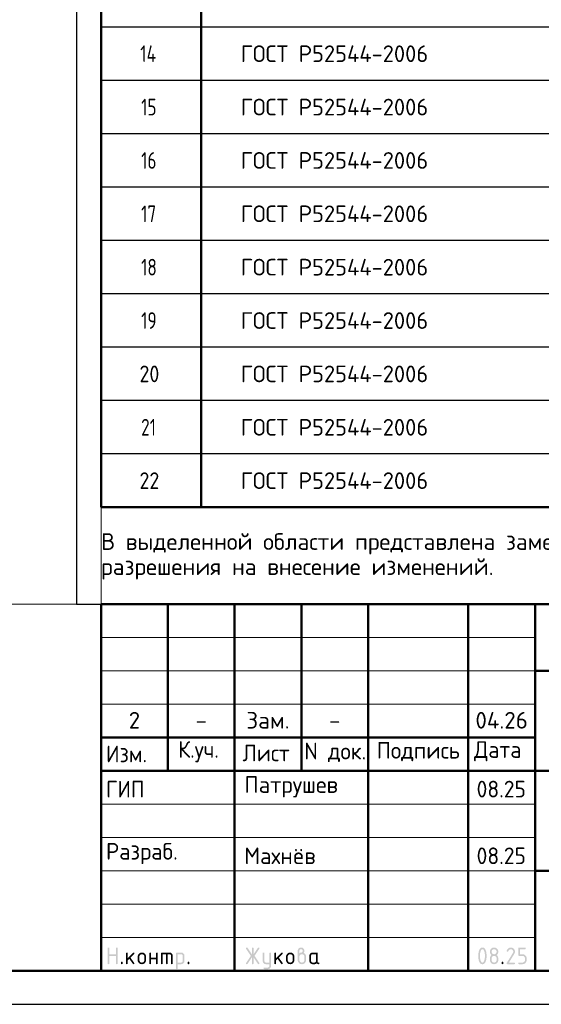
# Model space of a CAD drawing. Header units: millimetres. Extents: x 0 to 42000, y -65 to 29700.
# Tile 6 of 8: x 21781 to 29594, y 0 to 14760. Entities that reach past the tile are written whole.
import ezdxf

# ---------------------------------------------------------------- set-up
doc = ezdxf.new("R2010")
doc.units = ezdxf.units.MM
doc.layers.add('Standard', color=7, linetype='Continuous', lineweight=25)
doc.styles.add('ISOCPEUR', font='txt')

msp = doc.modelspace()

# ---------------------------------------------------------------- hatches: boundary and pattern name
at = {"layer": 'Standard', "linetype": 'Continuous', "lineweight": 25, "transparency": 33554687}
for points in [[(23099, 614), (23099, 839), (23099, 840), (23099, 842), (23099, 843), (23100, 844), (23100, 845), (23101, 846), (23101, 847), (23102, 848), (23103, 849), (23104, 850), (23105, 850), (23106, 851), (23107, 851), (23109, 851), (23110, 851), (23112, 851), (23113, 851), (23115, 851), (23116, 851), (23117, 851), (23118, 850), (23119, 850), (23120, 849), (23121, 848), (23122, 847), (23122, 846), (23123, 845), (23123, 844), (23124, 843), (23124, 842), (23124, 840), (23124, 839), (23124, 751), (23224, 751), (23224, 839), (23224, 840), (23224, 842), (23224, 843), (23225, 844), (23225, 845), (23226, 846), (23226, 847), (23227, 848), (23228, 849), (23229, 850), (23230, 850), (23231, 851), (23232, 851), (23233, 851), (23235, 851), (23236, 851), (23238, 851), (23239, 851), (23241, 851), (23242, 851), (23243, 850), (23244, 850), (23245, 849), (23246, 848), (23247, 847), (23247, 846), (23248, 845), (23248, 844), (23249, 843), (23249, 842), (23249, 840), (23249, 839), (23249, 614), (23249, 612), (23249, 611), (23249, 609), (23248, 608), (23248, 607), (23247, 606), (23247, 605), (23246, 604), (23245, 604), (23244, 603), (23243, 602), (23242, 602), (23241, 602), (23239, 601), (23238, 601), (23236, 601), (23235, 601), (23233, 601), (23232, 602), (23231, 602), (23230, 602), (23229, 603), (23228, 604), (23227, 604), (23226, 605), (23226, 606), (23225, 607), (23225, 608), (23224, 609), (23224, 611), (23224, 612), (23224, 614), (23224, 726), (23124, 726), (23124, 614), (23124, 612), (23124, 611), (23124, 609), (23123, 608), (23123, 607), (23122, 606), (23122, 605), (23121, 604), (23120, 604), (23119, 603), (23118, 602), (23117, 602), (23116, 602), (23115, 601), (23113, 601), (23112, 601), (23110, 601), (23109, 601), (23107, 602), (23106, 602), (23105, 602), (23104, 603), (23103, 604), (23102, 604), (23101, 605), (23101, 606), (23100, 607), (23100, 608), (23099, 609), (23099, 611), (23099, 612)], [(23399, 694), (23478, 773), (23478, 773), (23479, 774), (23480, 775), (23482, 775), (23483, 776), (23484, 776), (23485, 776), (23486, 776), (23488, 776), (23489, 776), (23491, 776), (23492, 775), (23493, 775), (23494, 774), (23495, 774), (23496, 773), (23497, 772), (23497, 771), (23498, 770), (23498, 769), (23499, 768), (23499, 767), (23499, 765), (23499, 764), (23499, 762), (23499, 761), (23498, 760), (23498, 759), (23497, 758), (23497, 757), (23496, 756), (23495, 755), (23440, 700), (23496, 621), (23498, 619), (23498, 617), (23499, 616), (23499, 614), (23499, 612), (23499, 611), (23499, 609), (23498, 608), (23498, 607), (23497, 606), (23497, 605), (23496, 604), (23495, 604), (23494, 603), (23493, 602), (23492, 602), (23491, 602), (23489, 601), (23488, 601), (23486, 601), (23485, 601), (23483, 602), (23482, 602), (23480, 603), (23479, 603), (23478, 604), (23477, 605), (23476, 607), (23422, 682), (23399, 659), (23399, 614), (23399, 612), (23399, 611), (23399, 609), (23398, 608), (23398, 607), (23397, 606), (23397, 605), (23396, 604), (23395, 604), (23394, 603), (23393, 602), (23392, 602), (23391, 602), (23389, 601), (23388, 601), (23386, 601), (23385, 601), (23383, 601), (23382, 602), (23381, 602), (23380, 602), (23379, 603), (23378, 604), (23377, 604), (23376, 605), (23376, 606), (23375, 607), (23375, 608), (23374, 609), (23374, 611), (23374, 612), (23374, 614), (23374, 764), (23374, 765), (23374, 767), (23374, 768), (23375, 769), (23375, 770), (23376, 771), (23376, 772), (23377, 773), (23378, 774), (23379, 774), (23380, 775), (23381, 775), (23382, 776), (23383, 776), (23385, 776), (23386, 776), (23388, 776), (23389, 776), (23391, 776), (23392, 775), (23393, 775), (23394, 774), (23395, 774), (23396, 773), (23397, 772), (23397, 771), (23398, 770), (23398, 769), (23399, 768), (23399, 767), (23399, 765), (23399, 764)], [(23749, 676), (23749, 614), (23749, 612), (23748, 611), (23748, 609), (23748, 608), (23747, 607), (23747, 606), (23746, 605), (23746, 604), (23745, 604), (23744, 603), (23743, 602), (23742, 602), (23740, 602), (23739, 601), (23738, 601), (23736, 601), (23735, 601), (23733, 601), (23732, 602), (23731, 602), (23729, 602), (23729, 603), (23728, 604), (23727, 604), (23726, 605), (23725, 606), (23725, 607), (23724, 608), (23724, 609), (23724, 611), (23724, 612), (23724, 614), (23724, 764), (23724, 765), (23724, 767), (23724, 768), (23724, 769), (23725, 770), (23725, 771), (23726, 772), (23727, 773), (23728, 774), (23729, 774), (23729, 775), (23731, 775), (23732, 776), (23733, 776), (23735, 776), (23736, 776), (23738, 776), (23739, 776), (23740, 776), (23742, 775), (23743, 775), (23744, 774), (23745, 774), (23746, 773), (23746, 772), (23747, 771), (23747, 770), (23748, 769), (23748, 768), (23748, 767), (23749, 765), (23749, 764), (23749, 701), (23823, 701), (23823, 764), (23823, 765), (23824, 767), (23824, 768), (23824, 769), (23825, 770), (23825, 771), (23826, 772), (23826, 773), (23827, 774), (23828, 774), (23829, 775), (23830, 775), (23832, 776), (23833, 776), (23834, 776), (23836, 776), (23837, 776), (23839, 776), (23840, 776), (23841, 775), (23843, 775), (23843, 774), (23844, 774), (23845, 773), (23846, 772), (23847, 771), (23847, 770), (23848, 769), (23848, 768), (23848, 767), (23848, 765), (23848, 764), (23848, 614), (23848, 612), (23848, 611), (23848, 609), (23848, 608), (23847, 607), (23847, 606), (23846, 605), (23845, 604), (23844, 604), (23843, 603), (23843, 602), (23841, 602), (23840, 602), (23839, 601), (23837, 601), (23836, 601), (23834, 601), (23833, 601), (23832, 602), (23830, 602), (23829, 602), (23828, 603), (23827, 604), (23826, 604), (23826, 605), (23825, 606), (23825, 607), (23824, 608), (23824, 609), (23824, 611), (23823, 612), (23823, 614), (23823, 676)], [(23911, 776), (24023, 776), (24026, 776), (24028, 776), (24031, 776), (24033, 775), (24036, 775), (24038, 774), (24040, 773), (24043, 773), (24045, 772), (24047, 770), (24049, 769), (24051, 768), (24053, 767), (24055, 765), (24057, 763), (24059, 762), (24061, 760), (24062, 758), (24064, 756), (24065, 754), (24067, 752), (24068, 750), (24069, 748), (24070, 745), (24071, 743), (24071, 741), (24072, 739), (24072, 736), (24073, 734), (24073, 731), (24073, 729), (24073, 726), (24073, 614), (24073, 612), (24073, 611), (24073, 609), (24073, 608), (24072, 607), (24072, 606), (24071, 605), (24070, 604), (24069, 604), (24068, 603), (24067, 602), (24066, 602), (24065, 602), (24064, 601), (24062, 601), (24061, 601), (24059, 601), (24058, 601), (24057, 602), (24055, 602), (24054, 602), (24053, 603), (24052, 604), (24051, 604), (24051, 605), (24050, 606), (24049, 607), (24049, 608), (24049, 609), (24048, 611), (24048, 612), (24048, 614), (24048, 726), (24048, 729), (24048, 731), (24047, 734), (24046, 736), (24046, 738), (24044, 740), (24043, 742), (24041, 744), (24039, 746), (24037, 747), (24035, 748), (24033, 749), (24031, 750), (24028, 751), (24026, 751), (24023, 751), (23998, 751), (23998, 614), (23998, 612), (23998, 611), (23998, 609), (23998, 608), (23997, 607), (23997, 606), (23996, 605), (23995, 604), (23995, 604), (23994, 603), (23993, 602), (23991, 602), (23990, 602), (23989, 601), (23987, 601), (23986, 601), (23984, 601), (23983, 601), (23982, 602), (23980, 602), (23979, 602), (23978, 603), (23977, 604), (23977, 604), (23976, 605), (23975, 606), (23975, 607), (23974, 608), (23974, 609), (23974, 611), (23973, 612), (23973, 614), (23973, 751), (23924, 751), (23924, 614), (23924, 612), (23923, 611), (23923, 609), (23923, 608), (23922, 607), (23922, 606), (23921, 605), (23920, 604), (23920, 604), (23919, 603), (23918, 602), (23916, 602), (23915, 602), (23914, 601), (23913, 601), (23911, 601), (23909, 601), (23908, 601), (23907, 602), (23906, 602), (23904, 602), (23903, 603), (23902, 604), (23902, 604), (23901, 605), (23900, 606), (23900, 607), (23899, 608), (23899, 609), (23899, 611), (23898, 612), (23898, 614), (23898, 764), (23898, 765), (23899, 767), (23899, 768), (23899, 769), (23900, 770), (23900, 771), (23901, 772), (23902, 773), (23902, 774), (23903, 774), (23904, 775), (23905, 775), (23907, 776), (23908, 776), (23909, 776)], [(25259, 704), (25194, 607), (25193, 605), (25192, 604), (25191, 603), (25190, 603), (25188, 602), (25187, 602), (25185, 601), (25183, 601), (25182, 601), (25180, 601), (25179, 602), (25178, 602), (25177, 603), (25176, 603), (25175, 604), (25174, 605), (25173, 605), (25173, 606), (25172, 607), (25172, 609), (25171, 610), (25171, 611), (25171, 613), (25171, 614), (25171, 616), (25172, 618), (25172, 619), (25173, 621), (25243, 726), (25173, 832), (25172, 833), (25172, 835), (25171, 837), (25171, 838), (25171, 840), (25171, 841), (25171, 843), (25172, 844), (25172, 845), (25173, 846), (25173, 847), (25174, 848), (25175, 849), (25176, 849), (25177, 850), (25178, 850), (25179, 851), (25181, 851), (25182, 851), (25184, 851), (25185, 851), (25187, 851), (25188, 851), (25189, 850), (25191, 849), (25192, 848), (25193, 847), (25194, 846), (25259, 749), (25259, 839), (25259, 840), (25259, 842), (25259, 843), (25259, 844), (25260, 845), (25260, 846), (25261, 847), (25262, 848), (25262, 849), (25263, 850), (25264, 850), (25266, 851), (25267, 851), (25268, 851), (25269, 851), (25271, 851), (25273, 851), (25274, 851), (25275, 851), (25277, 851), (25278, 850), (25279, 850), (25280, 849), (25280, 848), (25281, 847), (25282, 846), (25282, 845), (25283, 844), (25283, 843), (25283, 842), (25284, 840), (25284, 839), (25284, 749), (25348, 846), (25349, 847), (25350, 848), (25351, 849), (25353, 850), (25354, 851), (25356, 851), (25357, 851), (25359, 851), (25360, 851), (25361, 851), (25362, 851), (25363, 850), (25365, 850), (25366, 849), (25367, 848), (25367, 847), (25368, 847), (25369, 846), (25370, 845), (25370, 843), (25371, 842), (25371, 841), (25371, 840), (25371, 839), (25371, 837), (25371, 835), (25370, 833), (25369, 832), (25299, 726), (25369, 621), (25370, 619), (25371, 617), (25371, 616), (25371, 614), (25371, 613), (25371, 611), (25371, 610), (25370, 609), (25370, 608), (25369, 607), (25368, 606), (25368, 605), (25367, 604), (25366, 603), (25365, 603), (25364, 602), (25363, 602), (25361, 602), (25360, 601), (25359, 601), (25357, 601), (25356, 602), (25354, 602), (25353, 603), (25351, 603), (25350, 604), (25349, 605), (25348, 607), (25284, 704), (25284, 614), (25284, 612), (25283, 611), (25283, 609), (25283, 608), (25282, 607), (25282, 606), (25281, 605), (25280, 604), (25280, 604), (25279, 603), (25278, 602), (25277, 602), (25275, 602), (25274, 601), (25273, 601), (25271, 601), (25269, 601), (25268, 601), (25267, 602), (25266, 602), (25264, 602), (25263, 603), (25262, 604), (25262, 604), (25261, 605), (25260, 606), (25260, 607), (25259, 608), (25259, 609), (25259, 611), (25259, 612), (25259, 614)], [(25521, 576), (25521, 601), (25471, 601), (25468, 601), (25466, 602), (25463, 602), (25461, 602), (25458, 603), (25456, 603), (25454, 604), (25452, 605), (25449, 606), (25447, 607), (25445, 608), (25443, 609), (25441, 611), (25439, 612), (25437, 614), (25436, 616), (25434, 618), (25432, 620), (25431, 622), (25429, 624), (25428, 626), (25427, 628), (25426, 630), (25425, 632), (25424, 634), (25423, 637), (25422, 639), (25422, 641), (25422, 644), (25421, 646), (25421, 649), (25421, 651), (25421, 764), (25421, 765), (25421, 767), (25421, 768), (25422, 769), (25422, 770), (25423, 771), (25423, 772), (25424, 773), (25425, 774), (25426, 774), (25427, 775), (25428, 775), (25429, 776), (25431, 776), (25432, 776), (25434, 776), (25435, 776), (25437, 776), (25438, 776), (25439, 775), (25440, 775), (25441, 774), (25442, 774), (25443, 773), (25444, 772), (25444, 771), (25445, 770), (25445, 769), (25446, 768), (25446, 767), (25446, 765), (25446, 764), (25446, 651), (25446, 649), (25447, 646), (25447, 644), (25448, 642), (25449, 640), (25450, 638), (25452, 636), (25454, 634), (25455, 632), (25457, 630), (25459, 629), (25462, 628), (25464, 627), (25466, 627), (25468, 626), (25471, 626), (25521, 626), (25521, 764), (25521, 765), (25521, 767), (25521, 768), (25522, 769), (25522, 770), (25523, 771), (25523, 772), (25524, 773), (25525, 774), (25526, 774), (25527, 775), (25528, 775), (25529, 776), (25530, 776), (25532, 776), (25533, 776), (25535, 776), (25536, 776), (25538, 776), (25539, 775), (25540, 775), (25541, 774), (25542, 774), (25543, 773), (25544, 772), (25544, 771), (25545, 770), (25545, 769), (25545, 768), (25546, 767), (25546, 765), (25546, 764), (25546, 576), (25546, 574), (25546, 571), (25545, 569), (25545, 566), (25545, 564), (25544, 562), (25543, 559), (25542, 557), (25541, 555), (25540, 553), (25539, 551), (25538, 549), (25537, 547), (25535, 545), (25533, 543), (25532, 541), (25530, 539), (25528, 538), (25526, 536), (25524, 535), (25522, 533), (25520, 532), (25518, 531), (25516, 530), (25514, 529), (25511, 528), (25509, 528), (25507, 527), (25504, 527), (25502, 527), (25499, 526), (25497, 526), (25446, 526), (25445, 526), (25443, 527), (25442, 527), (25441, 527), (25440, 528), (25439, 528), (25438, 529), (25437, 529), (25436, 530), (25435, 531), (25435, 532), (25434, 533), (25434, 535), (25434, 536), (25434, 537), (25434, 539), (25434, 540), (25434, 541), (25434, 542), (25435, 544), (25435, 545), (25436, 546), (25436, 547), (25437, 548), (25438, 549), (25439, 549), (25440, 550), (25442, 550), (25443, 551), (25444, 551), (25445, 551), (25446, 551), (25496, 551), (25499, 551), (25501, 552), (25503, 552), (25506, 553), (25508, 554), (25510, 555), (25512, 557), (25514, 558), (25515, 560), (25517, 562), (25518, 564), (25519, 566), (25520, 568), (25520, 571), (25521, 573)], [(25621, 694), (25700, 773), (25700, 773), (25701, 774), (25702, 775), (25704, 775), (25705, 776), (25706, 776), (25707, 776), (25708, 776), (25710, 776), (25711, 776), (25713, 776), (25714, 775), (25715, 775), (25716, 774), (25717, 774), (25718, 773), (25719, 772), (25719, 771), (25720, 770), (25720, 769), (25721, 768), (25721, 767), (25721, 765), (25721, 764), (25721, 762), (25721, 761), (25721, 760), (25720, 759), (25720, 758), (25719, 757), (25718, 756), (25717, 755), (25662, 700), (25719, 621), (25720, 619), (25720, 617), (25721, 616), (25721, 614), (25721, 612), (25721, 611), (25721, 609), (25720, 608), (25720, 607), (25719, 606), (25719, 605), (25718, 604), (25717, 604), (25716, 603), (25715, 602), (25714, 602), (25713, 602), (25711, 601), (25710, 601), (25708, 601), (25707, 601), (25705, 602), (25704, 602), (25703, 603), (25701, 603), (25700, 604), (25699, 605), (25698, 607), (25644, 682), (25621, 659), (25621, 614), (25621, 612), (25621, 611), (25621, 609), (25620, 608), (25620, 607), (25619, 606), (25619, 605), (25618, 604), (25617, 604), (25616, 603), (25615, 602), (25614, 602), (25613, 602), (25611, 601), (25610, 601), (25608, 601), (25607, 601), (25606, 601), (25604, 602), (25603, 602), (25602, 602), (25601, 603), (25600, 604), (25599, 604), (25598, 605), (25598, 606), (25597, 607), (25597, 608), (25596, 609), (25596, 611), (25596, 612), (25596, 614), (25596, 764), (25596, 765), (25596, 767), (25596, 768), (25597, 769), (25597, 770), (25598, 771), (25598, 772), (25599, 773), (25600, 774), (25601, 774), (25602, 775), (25603, 775), (25604, 776), (25606, 776), (25607, 776), (25608, 776), (25610, 776), (25611, 776), (25613, 776), (25614, 775), (25615, 775), (25616, 774), (25617, 774), (25618, 773), (25619, 772), (25619, 771), (25620, 770), (25620, 769), (25621, 768), (25621, 767), (25621, 765), (25621, 764)], [(29137, 851), (29140, 851), (29144, 851), (29147, 851), (29150, 850), (29153, 850), (29156, 849), (29158, 848), (29161, 847), (29164, 846), (29167, 844), (29169, 843), (29172, 841), (29174, 839), (29177, 837), (29179, 835), (29181, 833), (29184, 831), (29186, 828), (29188, 826), (29189, 823), (29191, 821), (29193, 818), (29194, 816), (29195, 813), (29196, 810), (29197, 807), (29198, 804), (29198, 801), (29199, 798), (29199, 795), (29200, 792), (29200, 789), (29200, 784), (29199, 780), (29198, 775), (29197, 771), (29195, 766), (29193, 762), (29191, 757), (29188, 753), (29110, 626), (29187, 626), (29189, 626), (29190, 626), (29191, 626), (29193, 626), (29194, 625), (29195, 625), (29196, 624), (29197, 623), (29197, 622), (29198, 621), (29198, 620), (29199, 619), (29199, 618), (29199, 617), (29200, 615), (29200, 614), (29200, 612), (29199, 611), (29199, 610), (29199, 608), (29198, 607), (29198, 606), (29197, 605), (29197, 604), (29196, 604), (29195, 603), (29194, 602), (29193, 602), (29191, 602), (29190, 601), (29189, 601), (29187, 601), (29087, 601), (29086, 601), (29084, 601), (29083, 602), (29082, 602), (29081, 602), (29080, 603), (29079, 604), (29078, 604), (29077, 605), (29076, 606), (29076, 607), (29075, 608), (29075, 609), (29075, 611), (29075, 612), (29075, 614), (29075, 616), (29075, 617), (29076, 619), (29077, 621), (29168, 768), (29170, 771), (29171, 773), (29172, 776), (29173, 778), (29174, 781), (29174, 783), (29175, 786), (29175, 789), (29175, 793), (29174, 796), (29173, 800), (29172, 803), (29171, 806), (29168, 809), (29166, 813), (29164, 815), (29161, 818), (29158, 820), (29155, 822), (29152, 823), (29148, 825), (29145, 826), (29141, 826), (29137, 826), (29135, 826), (29132, 826), (29129, 825), (29127, 824), (29124, 823), (29122, 822), (29119, 820), (29117, 818), (29114, 816), (29112, 814), (29110, 812), (29107, 809), (29105, 806), (29103, 802), (29100, 799), (29098, 795), (29097, 793), (29096, 792), (29095, 791), (29094, 790), (29092, 790), (29091, 789), (29089, 789), (29087, 789), (29086, 789), (29084, 789), (29083, 789), (29082, 790), (29081, 790), (29080, 791), (29079, 791), (29078, 792), (29077, 793), (29076, 794), (29076, 795), (29075, 796), (29075, 797), (29075, 798), (29075, 800), (29075, 801), (29075, 803), (29075, 804), (29075, 805), (29076, 806), (29079, 812), (29082, 817), (29085, 822), (29088, 826), (29092, 830), (29095, 834), (29099, 837), (29103, 840), (29107, 843), (29111, 845), (29115, 847), (29119, 848), (29123, 850), (29128, 851), (29132, 851)], [(29250, 739), (29250, 839), (29250, 840), (29250, 842), (29250, 843), (29250, 844), (29251, 845), (29251, 846), (29252, 847), (29253, 848), (29253, 849), (29254, 850), (29255, 850), (29257, 851), (29258, 851), (29259, 851), (29261, 851), (29262, 851), (29349, 851), (29351, 851), (29352, 851), (29354, 851), (29355, 851), (29356, 850), (29357, 850), (29358, 849), (29359, 848), (29359, 847), (29360, 846), (29361, 845), (29361, 844), (29361, 843), (29362, 842), (29362, 840), (29362, 839), (29362, 837), (29362, 836), (29361, 834), (29361, 833), (29361, 832), (29360, 831), (29359, 830), (29359, 829), (29358, 829), (29357, 828), (29356, 827), (29355, 827), (29354, 827), (29352, 826), (29351, 826), (29349, 826), (29275, 826), (29275, 751), (29312, 751), (29315, 751), (29318, 751), (29321, 751), (29324, 750), (29327, 750), (29330, 749), (29333, 748), (29336, 747), (29339, 746), (29341, 744), (29344, 743), (29347, 741), (29349, 739), (29351, 737), (29354, 735), (29356, 733), (29358, 731), (29360, 728), (29362, 726), (29364, 723), (29366, 721), (29367, 718), (29369, 715), (29370, 713), (29371, 710), (29372, 707), (29373, 704), (29373, 701), (29374, 698), (29374, 695), (29374, 692), (29374, 689), (29374, 664), (29374, 661), (29374, 657), (29374, 654), (29373, 651), (29373, 648), (29372, 645), (29371, 643), (29370, 640), (29369, 637), (29367, 634), (29366, 632), (29364, 629), (29362, 627), (29360, 624), (29358, 622), (29356, 620), (29354, 617), (29351, 615), (29349, 613), (29346, 612), (29344, 610), (29341, 608), (29339, 607), (29336, 606), (29333, 605), (29330, 604), (29327, 603), (29324, 602), (29321, 602), (29318, 602), (29315, 601), (29312, 601), (29262, 601), (29261, 601), (29259, 601), (29258, 602), (29257, 602), (29255, 602), (29254, 603), (29253, 604), (29253, 604), (29252, 605), (29251, 606), (29251, 607), (29250, 608), (29250, 610), (29250, 611), (29250, 612), (29250, 614), (29250, 615), (29250, 617), (29250, 618), (29250, 619), (29251, 620), (29251, 621), (29252, 622), (29253, 623), (29253, 624), (29254, 625), (29255, 625), (29257, 626), (29258, 626), (29259, 626), (29261, 626), (29262, 626), (29312, 626), (29316, 626), (29319, 627), (29323, 628), (29326, 629), (29330, 630), (29333, 632), (29336, 634), (29338, 637), (29341, 640), (29343, 643), (29345, 646), (29347, 649), (29348, 653), (29349, 656), (29349, 660), (29349, 664), (29349, 689), (29349, 693), (29349, 696), (29348, 700), (29347, 703), (29345, 707), (29343, 710), (29341, 713), (29338, 715), (29336, 718), (29333, 720), (29330, 722), (29326, 724), (29323, 725), (29319, 726), (29316, 726), (29312, 726), (29262, 726), (29261, 726), (29259, 726), (29258, 727), (29257, 727), (29255, 727), (29254, 728), (29253, 729), (29253, 729), (29252, 730), (29251, 731), (29251, 732), (29250, 733), (29250, 734), (29250, 736), (29250, 737)], [(23299, 626), (23299, 628), (23299, 629), (23299, 631), (23300, 632), (23300, 633), (23301, 634), (23301, 635), (23302, 636), (23303, 637), (23304, 637), (23305, 638), (23306, 638), (23307, 638), (23309, 639), (23310, 639), (23312, 639), (23313, 639), (23314, 639), (23316, 638), (23317, 638), (23318, 638), (23319, 637), (23320, 637), (23321, 636), (23322, 635), (23322, 634), (23323, 633), (23323, 632), (23324, 631), (23324, 629), (23324, 628), (23324, 626), (23324, 614), (23324, 612), (23324, 611), (23324, 610), (23323, 608), (23323, 607), (23322, 606), (23322, 605), (23321, 604), (23320, 604), (23319, 603), (23318, 602), (23317, 602), (23316, 602), (23314, 601), (23313, 601), (23312, 601), (23310, 601), (23309, 601), (23307, 602), (23306, 602), (23305, 602), (23304, 603), (23303, 604), (23302, 604), (23301, 605), (23301, 606), (23300, 607), (23300, 608), (23299, 610), (23299, 611), (23299, 612), (23299, 614)], [(24298, 626), (24298, 628), (24298, 629), (24299, 631), (24299, 632), (24299, 633), (24300, 634), (24301, 635), (24301, 636), (24302, 637), (24303, 637), (24304, 638), (24305, 638), (24307, 638), (24308, 639), (24309, 639), (24311, 639), (24312, 639), (24314, 639), (24315, 638), (24316, 638), (24317, 638), (24318, 637), (24319, 637), (24320, 636), (24321, 635), (24322, 634), (24322, 633), (24323, 632), (24323, 631), (24323, 629), (24323, 628), (24323, 626), (24323, 614), (24323, 612), (24323, 611), (24323, 610), (24323, 608), (24322, 607), (24322, 606), (24321, 605), (24320, 604), (24319, 604), (24318, 603), (24317, 602), (24316, 602), (24315, 602), (24314, 601), (24312, 601), (24311, 601), (24309, 601), (24308, 601), (24307, 602), (24305, 602), (24304, 602), (24303, 603), (24302, 604), (24301, 604), (24301, 605), (24300, 606), (24299, 607), (24299, 608), (24299, 610), (24298, 611), (24298, 612), (24298, 614)], [(29000, 626), (29000, 628), (29000, 629), (29000, 631), (29001, 632), (29001, 633), (29002, 634), (29002, 635), (29003, 636), (29004, 637), (29005, 637), (29006, 638), (29007, 638), (29008, 638), (29009, 639), (29011, 639), (29012, 639), (29014, 639), (29015, 639), (29017, 638), (29018, 638), (29019, 638), (29020, 637), (29021, 637), (29022, 636), (29023, 635), (29023, 634), (29024, 633), (29024, 632), (29024, 631), (29025, 629), (29025, 628), (29025, 626), (29025, 614), (29025, 612), (29025, 611), (29024, 610), (29024, 608), (29024, 607), (29023, 606), (29023, 605), (29022, 604), (29021, 604), (29020, 603), (29019, 602), (29018, 602), (29017, 602), (29015, 601), (29014, 601), (29012, 601), (29011, 601), (29009, 601), (29008, 602), (29007, 602), (29006, 602), (29005, 603), (29004, 604), (29003, 604), (29002, 605), (29002, 606), (29001, 607), (29001, 608), (29000, 610), (29000, 611), (29000, 612), (29000, 614)]]:
    msp.add_hatch(color=7, dxfattribs=at).paths.add_polyline_path(points, flags=16)
h = msp.add_hatch(color=7, dxfattribs=at)
h.paths.add_polyline_path([(23549, 664), (23549, 714), (23549, 717), (23549, 720), (23549, 723), (23550, 726), (23550, 729), (23551, 732), (23552, 735), (23553, 738), (23554, 740), (23556, 743), (23557, 746), (23559, 748), (23561, 751), (23563, 753), (23565, 756), (23567, 758), (23569, 760), (23572, 762), (23574, 764), (23577, 766), (23579, 768), (23582, 769), (23584, 770), (23587, 772), (23590, 773), (23593, 774), (23596, 774), (23599, 775), (23602, 776), (23605, 776), (23608, 776), (23611, 776), (23614, 776), (23618, 776), (23621, 776), (23624, 775), (23627, 774), (23630, 774), (23633, 773), (23635, 772), (23638, 770), (23641, 769), (23643, 768), (23646, 766), (23648, 764), (23651, 762), (23653, 760), (23655, 758), (23658, 756), (23660, 753), (23662, 751), (23663, 749), (23665, 746), (23666, 743), (23668, 741), (23669, 738), (23670, 735), (23671, 732), (23672, 729), (23672, 726), (23673, 723), (23673, 720), (23674, 717), (23674, 714), (23674, 664), (23674, 660), (23673, 657), (23673, 654), (23672, 651), (23672, 648), (23671, 645), (23670, 642), (23669, 640), (23668, 637), (23666, 634), (23665, 632), (23663, 629), (23662, 627), (23660, 624), (23658, 622), (23655, 620), (23653, 617), (23651, 615), (23648, 613), (23646, 612), (23643, 610), (23641, 608), (23638, 607), (23635, 606), (23632, 605), (23629, 604), (23627, 603), (23624, 602), (23621, 602), (23617, 602), (23614, 601), (23611, 601), (23608, 601), (23605, 602), (23602, 602), (23599, 602), (23596, 603), (23593, 604), (23590, 605), (23587, 606), (23584, 607), (23582, 608), (23579, 610), (23577, 612), (23574, 613), (23572, 615), (23569, 617), (23567, 620), (23565, 622), (23563, 624), (23561, 627), (23559, 629), (23557, 632), (23556, 634), (23554, 637), (23553, 640), (23552, 642), (23551, 645), (23550, 648), (23550, 651), (23549, 654), (23549, 657), (23549, 660)], flags=16)
h.paths.add_polyline_path([(23648, 664), (23648, 714), (23648, 718), (23648, 721), (23647, 725), (23646, 728), (23644, 732), (23642, 735), (23640, 738), (23638, 740), (23635, 743), (23632, 745), (23629, 747), (23625, 749), (23622, 750), (23619, 751), (23615, 751), (23611, 751), (23607, 751), (23604, 751), (23600, 750), (23597, 749), (23594, 747), (23590, 745), (23587, 743), (23585, 740), (23582, 738), (23580, 735), (23578, 732), (23577, 728), (23575, 725), (23574, 721), (23574, 718), (23574, 714), (23574, 664), (23574, 660), (23574, 656), (23575, 653), (23577, 649), (23578, 646), (23580, 643), (23582, 640), (23585, 637), (23587, 634), (23590, 632), (23593, 630), (23597, 629), (23600, 628), (23604, 627), (23607, 626), (23611, 626), (23615, 626), (23619, 627), (23622, 628), (23625, 629), (23629, 630), (23632, 633), (23635, 635), (23638, 637), (23640, 640), (23642, 643), (23644, 646), (23646, 649), (23647, 653), (23648, 656), (23648, 660)])
h = msp.add_hatch(color=7, dxfattribs=at)
h.paths.add_polyline_path([(24123, 764), (24123, 765), (24124, 767), (24124, 768), (24124, 769), (24125, 770), (24125, 771), (24126, 772), (24127, 773), (24127, 774), (24128, 774), (24129, 775), (24130, 775), (24132, 776), (24133, 776), (24134, 776), (24136, 776), (24198, 776), (24201, 776), (24203, 776), (24206, 776), (24208, 775), (24211, 775), (24213, 774), (24215, 773), (24218, 773), (24220, 772), (24222, 770), (24224, 769), (24226, 768), (24228, 767), (24230, 765), (24232, 763), (24234, 762), (24236, 760), (24237, 758), (24239, 756), (24240, 754), (24241, 752), (24243, 750), (24244, 748), (24245, 746), (24245, 743), (24246, 741), (24247, 739), (24247, 736), (24248, 734), (24248, 731), (24248, 729), (24248, 726), (24248, 651), (24248, 649), (24248, 646), (24248, 644), (24247, 641), (24247, 639), (24246, 637), (24245, 634), (24245, 632), (24244, 630), (24243, 628), (24241, 626), (24240, 624), (24239, 622), (24237, 620), (24236, 618), (24234, 616), (24232, 614), (24230, 612), (24228, 611), (24226, 609), (24224, 608), (24222, 607), (24220, 606), (24218, 605), (24215, 604), (24213, 603), (24211, 603), (24208, 602), (24206, 602), (24203, 602), (24201, 601), (24198, 601), (24148, 601), (24148, 539), (24148, 537), (24148, 536), (24148, 535), (24148, 533), (24147, 532), (24147, 531), (24146, 530), (24145, 529), (24145, 529), (24144, 528), (24143, 528), (24141, 527), (24140, 527), (24139, 527), (24138, 526), (24136, 526), (24134, 526), (24133, 527), (24132, 527), (24130, 527), (24129, 528), (24128, 528), (24127, 529), (24127, 529), (24126, 530), (24125, 531), (24125, 532), (24124, 533), (24124, 535), (24124, 536), (24123, 537), (24123, 539)], flags=16)
h.paths.add_polyline_path([(24148, 751), (24148, 626), (24198, 626), (24201, 626), (24203, 627), (24206, 627), (24208, 628), (24210, 629), (24212, 630), (24214, 632), (24216, 634), (24218, 635), (24219, 637), (24220, 639), (24221, 642), (24222, 644), (24223, 646), (24223, 649), (24223, 651), (24223, 726), (24223, 729), (24223, 731), (24222, 734), (24221, 736), (24220, 738), (24219, 740), (24218, 742), (24216, 744), (24214, 746), (24212, 747), (24210, 748), (24208, 749), (24206, 750), (24203, 751), (24201, 751), (24198, 751)])
h = msp.add_hatch(color=7, dxfattribs=at)
h.paths.add_polyline_path([(25771, 664), (25771, 714), (25771, 717), (25771, 720), (25771, 723), (25772, 726), (25773, 729), (25773, 732), (25774, 735), (25775, 738), (25777, 740), (25778, 743), (25779, 746), (25781, 748), (25783, 751), (25785, 753), (25787, 756), (25789, 758), (25791, 760), (25794, 762), (25796, 764), (25799, 766), (25801, 768), (25804, 769), (25806, 770), (25809, 772), (25812, 773), (25815, 774), (25818, 774), (25821, 775), (25824, 776), (25827, 776), (25830, 776), (25833, 776), (25836, 776), (25840, 776), (25843, 776), (25846, 775), (25849, 774), (25852, 774), (25855, 773), (25857, 772), (25860, 770), (25863, 769), (25865, 768), (25868, 766), (25871, 764), (25873, 762), (25875, 760), (25878, 758), (25880, 756), (25882, 753), (25884, 751), (25885, 749), (25887, 746), (25889, 743), (25890, 741), (25891, 738), (25892, 735), (25893, 732), (25894, 729), (25894, 726), (25895, 723), (25895, 720), (25896, 717), (25896, 714), (25896, 664), (25896, 660), (25895, 657), (25895, 654), (25894, 651), (25894, 648), (25893, 645), (25892, 642), (25891, 640), (25890, 637), (25888, 634), (25887, 632), (25885, 629), (25884, 627), (25882, 624), (25880, 622), (25877, 620), (25875, 617), (25873, 615), (25870, 613), (25868, 612), (25865, 610), (25863, 608), (25860, 607), (25857, 606), (25854, 605), (25852, 604), (25849, 603), (25846, 602), (25843, 602), (25840, 602), (25836, 601), (25833, 601), (25830, 601), (25827, 602), (25824, 602), (25821, 602), (25818, 603), (25815, 604), (25812, 605), (25809, 606), (25806, 607), (25804, 608), (25801, 610), (25799, 612), (25796, 613), (25794, 615), (25791, 617), (25789, 620), (25787, 622), (25785, 624), (25783, 627), (25781, 629), (25779, 632), (25778, 634), (25777, 637), (25775, 640), (25774, 642), (25773, 645), (25773, 648), (25772, 651), (25771, 654), (25771, 657), (25771, 660)], flags=16)
h.paths.add_polyline_path([(25871, 664), (25871, 714), (25871, 718), (25870, 721), (25869, 725), (25868, 728), (25866, 732), (25864, 735), (25862, 738), (25860, 740), (25857, 743), (25854, 745), (25851, 747), (25848, 749), (25844, 750), (25841, 751), (25837, 751), (25833, 751), (25829, 751), (25826, 751), (25822, 750), (25819, 749), (25816, 747), (25813, 745), (25810, 743), (25807, 740), (25804, 738), (25802, 735), (25800, 732), (25799, 728), (25797, 725), (25797, 721), (25796, 718), (25796, 714), (25796, 664), (25796, 660), (25797, 656), (25797, 653), (25799, 649), (25800, 646), (25802, 643), (25804, 640), (25807, 637), (25809, 634), (25812, 632), (25815, 630), (25819, 629), (25822, 628), (25826, 627), (25829, 626), (25833, 626), (25837, 626), (25841, 627), (25844, 628), (25848, 629), (25851, 630), (25854, 633), (25857, 635), (25860, 637), (25862, 640), (25864, 643), (25866, 646), (25868, 649), (25869, 653), (25870, 656), (25871, 660)])
h = msp.add_hatch(color=7, dxfattribs=at)
h.paths.add_polyline_path([(25971, 764), (25975, 767), (25979, 769), (25982, 772), (25986, 773), (25990, 775), (25993, 775), (25997, 776), (26000, 776), (26002, 776), (26004, 777), (26006, 777), (26007, 778), (26009, 779), (26011, 781), (26013, 783), (26014, 785), (26016, 787), (26017, 789), (26018, 791), (26019, 793), (26020, 795), (26020, 797), (26021, 799), (26021, 801), (26021, 804), (26020, 806), (26020, 809), (26019, 811), (26018, 813), (26017, 815), (26015, 817), (26014, 819), (26012, 821), (26010, 822), (26008, 824), (26005, 824), (26003, 825), (26001, 826), (25998, 826), (25996, 826), (25993, 826), (25991, 826), (25988, 825), (25986, 824), (25984, 823), (25982, 822), (25980, 821), (25978, 819), (25976, 817), (25975, 815), (25973, 813), (25973, 811), (25972, 809), (25971, 806), (25971, 804), (25971, 801)])
h.paths.add_polyline_path([(26033, 771), (26037, 769), (26041, 767), (26045, 765), (26048, 762), (26052, 759), (26055, 756), (26058, 752), (26060, 748), (26063, 744), (26065, 740), (26067, 736), (26068, 732), (26069, 727), (26070, 723), (26070, 718), (26070, 714), (26070, 664), (26070, 661), (26070, 657), (26070, 654), (26069, 651), (26069, 648), (26068, 645), (26067, 642), (26066, 640), (26065, 637), (26063, 634), (26062, 632), (26060, 629), (26058, 627), (26056, 624), (26054, 622), (26052, 619), (26050, 617), (26048, 615), (26045, 613), (26043, 612), (26040, 610), (26037, 608), (26035, 607), (26032, 606), (26029, 605), (26026, 604), (26024, 603), (26021, 602), (26018, 602), (26014, 602), (26011, 601), (26008, 601), (26005, 601), (26002, 602), (25999, 602), (25996, 602), (25993, 603), (25990, 604), (25987, 605), (25984, 606), (25981, 607), (25979, 608), (25976, 610), (25973, 612), (25971, 613), (25968, 615), (25966, 617), (25964, 620), (25962, 622), (25960, 624), (25958, 627), (25956, 629), (25954, 632), (25953, 634), (25951, 637), (25950, 640), (25949, 643), (25948, 645), (25947, 648), (25947, 651), (25946, 654), (25946, 657), (25946, 661), (25946, 664), (25946, 801), (25946, 804), (25946, 806), (25946, 809), (25947, 811), (25947, 814), (25948, 816), (25948, 818), (25949, 821), (25950, 823), (25951, 825), (25953, 827), (25954, 829), (25955, 831), (25957, 833), (25958, 835), (25960, 837), (25962, 839), (25964, 840), (25966, 842), (25968, 843), (25970, 845), (25972, 846), (25974, 847), (25976, 848), (25979, 849), (25981, 849), (25983, 850), (25986, 850), (25988, 851), (25990, 851), (25993, 851), (25996, 851), (25998, 851), (26001, 851), (26003, 851), (26006, 850), (26008, 850), (26010, 849), (26013, 849), (26015, 848), (26017, 847), (26019, 846), (26021, 844), (26023, 843), (26025, 842), (26027, 840), (26029, 839), (26031, 837), (26033, 835), (26034, 833), (26036, 831), (26037, 829), (26039, 827), (26040, 825), (26041, 823), (26042, 821), (26043, 818), (26043, 816), (26044, 814), (26045, 811), (26045, 809), (26045, 806), (26045, 804), (26045, 801), (26045, 797), (26045, 792), (26044, 788), (26042, 784), (26041, 781), (26038, 777), (26036, 774)], flags=16)
h.paths.add_polyline_path([(26045, 664), (26045, 714), (26045, 718), (26045, 721), (26044, 725), (26043, 728), (26041, 732), (26039, 735), (26037, 738), (26035, 740), (26032, 743), (26029, 745), (26026, 747), (26023, 749), (26019, 750), (26016, 751), (26012, 751), (26008, 751), (26004, 751), (26001, 751), (25997, 750), (25994, 749), (25990, 747), (25987, 745), (25984, 743), (25982, 740), (25979, 738), (25977, 735), (25975, 732), (25973, 728), (25972, 725), (25971, 721), (25971, 718), (25971, 714), (25971, 664), (25971, 660), (25971, 656), (25972, 653), (25973, 649), (25975, 646), (25977, 643), (25979, 640), (25982, 637), (25984, 634), (25987, 632), (25990, 630), (25994, 629), (25997, 628), (26001, 627), (26004, 626), (26008, 626), (26012, 626), (26016, 627), (26019, 628), (26023, 629), (26026, 630), (26029, 633), (26032, 635), (26035, 637), (26037, 640), (26039, 643), (26041, 646), (26043, 649), (26044, 653), (26045, 656), (26045, 660)])
h = msp.add_hatch(color=7, dxfattribs=at)
h.paths.add_polyline_path([(26220, 751), (26170, 751), (26168, 751), (26165, 751), (26163, 750), (26161, 749), (26159, 748), (26157, 747), (26155, 746), (26153, 744), (26151, 742), (26150, 740), (26148, 738), (26147, 736), (26146, 734), (26146, 731), (26146, 729), (26146, 726), (26146, 651), (26146, 649), (26146, 646), (26147, 644), (26147, 642), (26148, 640), (26150, 638), (26151, 636), (26153, 634), (26155, 632), (26157, 630), (26159, 629), (26161, 628), (26163, 627), (26166, 627), (26168, 626), (26170, 626), (26195, 626), (26198, 626), (26200, 627), (26203, 627), (26205, 628), (26207, 629), (26209, 630), (26211, 632), (26213, 634), (26215, 635), (26216, 637), (26218, 639), (26218, 642), (26219, 644), (26220, 646), (26220, 649), (26220, 651)])
h.paths.add_polyline_path([(26270, 614), (26270, 612), (26270, 611), (26270, 609), (26270, 608), (26269, 607), (26269, 606), (26268, 605), (26267, 604), (26266, 604), (26265, 603), (26264, 602), (26263, 602), (26262, 602), (26261, 601), (26259, 601), (26258, 601), (26253, 601), (26249, 602), (26246, 603), (26242, 605), (26238, 606), (26235, 609), (26232, 611), (26229, 615), (26226, 611), (26222, 609), (26218, 606), (26214, 605), (26210, 603), (26205, 602), (26200, 601), (26195, 601), (26170, 601), (26168, 601), (26165, 602), (26163, 602), (26160, 602), (26158, 603), (26156, 603), (26153, 604), (26151, 605), (26149, 606), (26147, 607), (26145, 608), (26143, 609), (26141, 611), (26139, 612), (26137, 614), (26135, 616), (26133, 618), (26132, 619), (26130, 621), (26129, 623), (26127, 625), (26126, 628), (26125, 630), (26124, 632), (26123, 634), (26123, 636), (26122, 639), (26121, 641), (26121, 644), (26121, 646), (26121, 649), (26121, 651), (26121, 726), (26121, 729), (26121, 731), (26121, 734), (26121, 736), (26122, 739), (26123, 741), (26123, 743), (26124, 746), (26125, 748), (26126, 750), (26127, 752), (26129, 754), (26130, 756), (26132, 758), (26133, 760), (26135, 762), (26137, 763), (26139, 765), (26141, 767), (26143, 768), (26145, 769), (26147, 770), (26149, 772), (26151, 773), (26153, 773), (26156, 774), (26158, 775), (26160, 775), (26163, 776), (26165, 776), (26168, 776), (26170, 776), (26233, 776), (26234, 776), (26236, 776), (26237, 776), (26238, 775), (26239, 775), (26240, 774), (26241, 774), (26242, 773), (26243, 772), (26244, 771), (26244, 770), (26245, 769), (26245, 768), (26245, 767), (26245, 765), (26245, 764), (26245, 639), (26245, 637), (26246, 636), (26246, 634), (26246, 633), (26246, 632), (26247, 631), (26248, 630), (26248, 629), (26249, 629), (26250, 628), (26251, 627), (26252, 627), (26254, 627), (26255, 626), (26256, 626), (26258, 626), (26259, 626), (26261, 626), (26262, 626), (26263, 625), (26264, 625), (26265, 625), (26266, 624), (26267, 623), (26268, 622), (26269, 621), (26269, 620), (26270, 619), (26270, 618), (26270, 617), (26270, 615)], flags=16)
h = msp.add_hatch(color=7, dxfattribs=at)
h.paths.add_polyline_path([(28750, 726), (28750, 734), (28749, 742), (28749, 749), (28748, 756), (28747, 764), (28746, 771), (28745, 778), (28743, 785), (28742, 790), (28741, 795), (28739, 799), (28738, 803), (28736, 807), (28734, 810), (28732, 813), (28731, 816), (28729, 818), (28727, 820), (28724, 822), (28722, 824), (28720, 825), (28718, 826), (28715, 826), (28712, 826), (28710, 826), (28708, 826), (28705, 825), (28703, 824), (28701, 822), (28699, 820), (28696, 818), (28695, 816), (28693, 813), (28691, 810), (28689, 807), (28688, 803), (28686, 799), (28685, 794), (28683, 790), (28682, 785), (28680, 778), (28679, 770), (28678, 763), (28677, 756), (28676, 749), (28676, 741), (28675, 734), (28675, 726), (28675, 719), (28676, 711), (28676, 704), (28677, 696), (28678, 689), (28679, 682), (28680, 675), (28682, 668), (28683, 663), (28684, 658), (28686, 654), (28687, 650), (28689, 646), (28691, 643), (28693, 639), (28694, 637), (28696, 634), (28698, 632), (28701, 630), (28703, 629), (28705, 628), (28707, 627), (28710, 626), (28712, 626), (28715, 626), (28718, 627), (28720, 628), (28722, 629), (28724, 630), (28727, 632), (28729, 634), (28731, 637), (28732, 639), (28734, 643), (28736, 646), (28738, 650), (28739, 654), (28741, 658), (28742, 663), (28743, 668), (28745, 675), (28746, 682), (28747, 689), (28748, 696), (28749, 704), (28749, 711), (28750, 719)])
h.paths.add_polyline_path([(28775, 726), (28775, 721), (28775, 715), (28775, 710), (28774, 705), (28774, 699), (28773, 694), (28773, 689), (28772, 685), (28771, 680), (28771, 675), (28770, 671), (28769, 666), (28768, 662), (28766, 657), (28765, 653), (28764, 649), (28762, 643), (28760, 638), (28757, 633), (28755, 628), (28752, 624), (28749, 620), (28746, 616), (28743, 613), (28740, 610), (28736, 608), (28733, 606), (28729, 604), (28725, 603), (28721, 602), (28717, 601), (28712, 601), (28708, 601), (28704, 602), (28700, 603), (28696, 604), (28692, 606), (28689, 608), (28685, 610), (28682, 613), (28679, 616), (28676, 620), (28673, 624), (28670, 628), (28668, 632), (28665, 638), (28663, 643), (28661, 649), (28660, 653), (28658, 657), (28657, 661), (28656, 666), (28655, 670), (28654, 675), (28654, 680), (28653, 684), (28652, 689), (28652, 694), (28651, 699), (28651, 705), (28650, 710), (28650, 715), (28650, 721), (28650, 726), (28650, 732), (28650, 737), (28650, 743), (28651, 748), (28651, 753), (28652, 758), (28652, 763), (28653, 768), (28654, 773), (28654, 778), (28655, 782), (28656, 787), (28657, 791), (28658, 795), (28660, 800), (28661, 804), (28663, 810), (28665, 815), (28668, 820), (28670, 825), (28673, 829), (28676, 833), (28679, 836), (28682, 839), (28685, 842), (28689, 845), (28692, 847), (28696, 848), (28700, 850), (28704, 851), (28708, 851), (28712, 851), (28717, 851), (28721, 851), (28725, 850), (28729, 848), (28733, 847), (28736, 845), (28740, 842), (28743, 839), (28746, 836), (28749, 833), (28752, 829), (28755, 824), (28757, 820), (28760, 815), (28762, 810), (28764, 804), (28765, 799), (28766, 795), (28768, 791), (28769, 787), (28770, 782), (28771, 777), (28771, 773), (28772, 768), (28773, 763), (28773, 758), (28774, 753), (28774, 748), (28775, 743), (28775, 737), (28775, 732)], flags=16)
h = msp.add_hatch(color=7, dxfattribs=at)
h.paths.add_polyline_path([(28887, 626), (28891, 626), (28895, 627), (28898, 628), (28902, 629), (28905, 630), (28908, 632), (28911, 634), (28914, 637), (28917, 640), (28919, 643), (28921, 646), (28922, 649), (28923, 653), (28924, 656), (28925, 660), (28925, 664), (28925, 689), (28925, 693), (28924, 696), (28923, 700), (28922, 703), (28921, 707), (28919, 710), (28916, 713), (28914, 715), (28911, 718), (28908, 720), (28905, 722), (28902, 724), (28898, 725), (28895, 726), (28891, 726), (28887, 726), (28883, 726), (28880, 726), (28876, 725), (28873, 724), (28870, 722), (28867, 720), (28864, 718), (28861, 715), (28858, 713), (28856, 710), (28854, 707), (28853, 703), (28851, 700), (28851, 696), (28850, 693), (28850, 689), (28850, 664), (28850, 660), (28851, 656), (28851, 653), (28853, 649), (28854, 646), (28856, 643), (28858, 640), (28861, 637), (28864, 634), (28867, 632), (28870, 630), (28873, 629), (28876, 628), (28880, 627), (28883, 626)])
h.paths.add_polyline_path([(28887, 601), (28884, 601), (28881, 602), (28878, 602), (28875, 602), (28872, 603), (28869, 604), (28866, 605), (28863, 606), (28861, 607), (28858, 608), (28855, 610), (28853, 612), (28850, 613), (28848, 615), (28845, 617), (28843, 620), (28841, 622), (28839, 624), (28837, 627), (28835, 629), (28834, 632), (28832, 634), (28831, 637), (28830, 640), (28828, 643), (28828, 645), (28827, 648), (28826, 651), (28826, 654), (28825, 657), (28825, 661), (28825, 664), (28825, 689), (28825, 693), (28825, 696), (28826, 700), (28827, 704), (28827, 707), (28828, 710), (28830, 714), (28831, 717), (28833, 720), (28835, 723), (28837, 726), (28839, 729), (28841, 731), (28844, 734), (28847, 736), (28850, 739), (28847, 741), (28844, 744), (28841, 746), (28839, 749), (28837, 752), (28835, 755), (28833, 758), (28831, 761), (28830, 764), (28828, 767), (28827, 771), (28827, 774), (28826, 778), (28825, 781), (28825, 785), (28825, 789), (28825, 792), (28825, 795), (28826, 798), (28826, 801), (28827, 804), (28828, 807), (28828, 810), (28830, 813), (28831, 816), (28832, 818), (28834, 821), (28835, 823), (28837, 826), (28839, 828), (28841, 831), (28843, 833), (28845, 835), (28848, 837), (28850, 839), (28853, 841), (28855, 843), (28858, 844), (28861, 846), (28863, 847), (28866, 848), (28869, 849), (28872, 850), (28875, 850), (28878, 851), (28881, 851), (28884, 851), (28887, 851), (28891, 851), (28894, 851), (28897, 851), (28900, 850), (28903, 850), (28906, 849), (28909, 848), (28911, 847), (28914, 846), (28917, 844), (28919, 843), (28922, 841), (28924, 839), (28927, 837), (28929, 835), (28931, 833), (28934, 831), (28936, 828), (28938, 826), (28939, 823), (28941, 821), (28943, 818), (28944, 816), (28945, 813), (28946, 810), (28947, 807), (28948, 804), (28949, 801), (28949, 798), (28949, 795), (28950, 792), (28950, 789), (28950, 785), (28949, 781), (28949, 778), (28948, 774), (28947, 771), (28946, 767), (28945, 764), (28943, 761), (28942, 758), (28940, 755), (28938, 752), (28936, 749), (28933, 746), (28931, 744), (28928, 741), (28925, 739), (28929, 735), (28933, 732), (28937, 728), (28939, 724), (28942, 719), (28944, 715), (28946, 710), (28947, 705), (28948, 704), (28948, 702), (28948, 701), (28948, 699), (28949, 697), (28949, 695), (28949, 692), (28949, 690), (28949, 687), (28949, 684), (28950, 681), (28950, 678), (28950, 675), (28950, 671), (28950, 668), (28950, 664), (28950, 661), (28949, 657), (28949, 654), (28949, 651), (28948, 648), (28947, 645), (28946, 643), (28945, 640), (28944, 637), (28943, 634), (28941, 632), (28939, 629), (28938, 627), (28936, 624), (28934, 622), (28931, 620), (28929, 617), (28927, 615), (28924, 613), (28922, 612), (28919, 610), (28917, 608), (28914, 607), (28911, 606), (28909, 605), (28906, 604), (28903, 603), (28900, 602), (28897, 602), (28894, 602), (28891, 601)], flags=16)
h.paths.add_polyline_path([(28887, 751), (28891, 751), (28895, 752), (28898, 753), (28902, 754), (28905, 755), (28908, 757), (28911, 759), (28914, 762), (28917, 765), (28919, 768), (28921, 771), (28922, 774), (28923, 778), (28924, 781), (28925, 785), (28925, 789), (28925, 793), (28924, 796), (28923, 800), (28922, 803), (28921, 806), (28919, 809), (28916, 812), (28914, 815), (28911, 818), (28908, 820), (28905, 822), (28902, 823), (28898, 825), (28895, 826), (28891, 826), (28887, 826), (28883, 826), (28880, 826), (28876, 825), (28873, 823), (28870, 822), (28867, 820), (28864, 818), (28861, 815), (28858, 813), (28856, 810), (28854, 807), (28853, 803), (28851, 800), (28851, 796), (28850, 793), (28850, 789), (28850, 785), (28851, 781), (28851, 778), (28853, 774), (28854, 771), (28856, 768), (28858, 765), (28861, 762), (28864, 759), (28867, 757), (28870, 755), (28873, 754), (28876, 753), (28880, 752), (28883, 751)])

# ---------------------------------------------------------------- linework, layer by layer
at = {"layer": 'Standard', "color": 7, "linetype": 'Continuous', "lineweight": 50, "transparency": 33554687}
for p, q in [((23000, 25850), (23000, 7450)), ((24500, 25850), (24500, 7450)), ((23000, 7450), (41500, 7450)), ((23000, 500), (23000, 6000)), ((23000, 6000), (41500, 6000)), ((24000, 3500), (24000, 6000)), ((25000, 500), (25000, 6000)), ((26000, 3500), (26000, 6000)), ((27000, 500), (27000, 6000)), ((28500, 500), (28500, 6000)), ((29500, 500), (29500, 6000)), ((29500, 5000), (41500, 5000)), ((23000, 4000), (29500, 4000)), ((23000, 4000), (29500, 4000)), ((23000, 3500), (29500, 3500)), ((23000, 3500), (29500, 3500)), ((29500, 3500), (41500, 3500)), ((29500, 2000), (41500, 2000))]:
    msp.add_line(p, q, dxfattribs=at)
at = {"layer": 'Standard', "color": 7, "linetype": 'Continuous', "lineweight": -3, "transparency": 33554687}
for p, q in [((41500, 14650), (23000, 14650)), ((41500, 13850), (23000, 13850)), ((41500, 13050), (23000, 13050)), ((41500, 12250), (23000, 12250)), ((41500, 11450), (23000, 11450)), ((41500, 10650), (23000, 10650)), ((41500, 9850), (23000, 9850)), ((41500, 9050), (23000, 9050)), ((41500, 8250), (23000, 8250)), ((30500, 7450), (23000, 7450))]:
    msp.add_line(p, q, dxfattribs=at)
at = {"layer": 'Standard', "color": 7, "linetype": 'Continuous', "lineweight": 13, "transparency": 33554687}
for p, q in [((23000, 5500), (29500, 5500)), ((23000, 5000), (29500, 5000)), ((23000, 4500), (29500, 4500)), ((23000, 3000), (29500, 3000)), ((23000, 2500), (29500, 2500)), ((23000, 2500), (29500, 2500)), ((23000, 2000), (29500, 2000)), ((23000, 2000), (29500, 2000)), ((23000, 1500), (29500, 1500)), ((23000, 1000), (29500, 1000))]:
    msp.add_line(p, q, dxfattribs=at)
at = {"layer": 'Standard', "color": 7, "linetype": 'Continuous', "lineweight": 25, "transparency": 33554687}
msp.add_line((23000, 500), (41500, 500), dxfattribs=at)
msp.add_line((23000, 500), (41500, 500), dxfattribs=at)
msp.add_line((23000, 500), (41500, 500), dxfattribs=at)
msp.add_lwpolyline([(0, 0), (42000, 0), (42000, 29700), (0, 29700), (0, 0)], close=True, dxfattribs=at)
at = {"layer": 'Standard', "color": 7, "linetype": 'Continuous', "lineweight": 50, "transparency": 33554687}
msp.add_lwpolyline([(2000, 29200), (41500, 29200), (41500, 500), (2000, 500), (2000, 29200)], close=True, dxfattribs=at)
at = {"layer": 'Standard', "color": 7, "linetype": 'Continuous', "lineweight": 13, "transparency": 33554687}
for points in [[(23000, 29200), (2000, 29200), (2000, 500), (23000, 500), (23000, 29200)], [(12200, 6000), (23000, 6000), (23000, 28343), (12200, 28343), (12200, 6000)]]:
    msp.add_lwpolyline(points, dxfattribs=at)
at = {"layer": 'Standard', "color": 7, "linetype": 'Continuous', "lineweight": 25, "transparency": 33554687}
for points in [[(41500, 29200), (22632, 29200), (22632, 6000), (41500, 6000), (41500, 29200)], [(41500, 6000), (23000, 6000), (23000, 500), (41500, 500), (41500, 6000)]]:
    msp.add_lwpolyline(points, dxfattribs=at)

# ---------------------------------------------------------------- texts
at = {"layer": 'Standard', "color": 7, "linetype": 'Continuous', "lineweight": 25, "transparency": 33554687, "char_height": 250, "attachment_point": 7, "style": 'ISOCPEUR'}
for s, insert, width in [('\\W0.76;14', (23587, 14125), 420.48), ('\\W0.98;ГОСТ Р52544-2006', (25090, 14125), 3020.99), ('\\W0.98;ГОСТ Р52544-2006', (25090, 13325), 3020.99), ('\\W0.75;15', (23600, 13325), 393.57), ('\\W0.75;16', (23600, 12525), 393.57), ('\\W0.98;ГОСТ Р52544-2006', (25090, 12525), 3020.99), ('\\W0.75;17', (23600, 11725), 393.57), ('\\W0.98;ГОСТ Р52544-2006', (25090, 11725), 3020.99), ('\\W0.75;18', (23600, 10925), 393.57), ('\\W0.98;ГОСТ Р52544-2006', (25090, 10925), 3020.99), ('\\W0.75;19', (23600, 10125), 393.57), ('\\W0.98;ГОСТ Р52544-2006', (25090, 10125), 3020.99), ('\\W0.87;20', (23575, 9325), 459.01), ('\\W0.98;ГОСТ Р52544-2006', (25090, 9325), 3020.99), ('\\W0.75;21', (23600, 8525), 393.57), ('\\W0.98;ГОСТ Р52544-2006', (25090, 8525), 3020.99), ('\\W0.87;22', (23575, 7725), 459.01), ('\\W0.98;ГОСТ Р52544-2006', (25090, 7725), 3020.99), ('\\W0.93;Изм.', (23074, 3628), 752.9), ('\\W0.93;К.уч.', (24156, 3628), 816.03), ('\\W0.94;Лист', (25119, 3643), 866.91), ('\\W0.95;N док.', (26043, 3631), 1068.13), ('\\W0.96;Подпись', (27129, 3643), 1344.28), ('\\W0.94;Дата', (28588, 3643), 967.74), ('\\W0.92;ГИП', (23074, 3101), 689.62), ('\\W0.97;Патрушев', (25146, 3101), 1670.19), ('\\W0.94;08.25', (28625, 3101), 891.68), ('\\W0.96;Разраб.', (23074, 2101), 1306.56), ('\\W0.96;Махнёв', (25146, 2101), 1243.91), ('\\W0.94;08.25', (28625, 2101), 891.68)]:
    msp.add_mtext(s, dxfattribs=dict(at, insert=insert, width=width))
at = {"layer": 'Standard', "color": 7, "linetype": 'Continuous', "lineweight": 13, "transparency": 33554687, "insert": (23000, 7062), "char_height": 250, "width": 17066.88, "attachment_point": 1, "line_spacing_factor": 0.903614}
msp.add_mtext('\\A1;{\\fISOCPEUR|i0|b0;\\H250.000000;\\W1.000000;\\C7;В выделенной области представлена замененная (актуальная) версия. Содержание изменения см. в листе}\\P{\\fISOCPEUR|i0|b0;\\H250.000000;\\W1.000000;\\C7;разрешения на внесение изменений.}\\P', dxfattribs=at)
at = {"layer": 'Standard', "color": 7, "linetype": 'Continuous', "lineweight": 13, "transparency": 33554687, "char_height": 250, "attachment_point": 5, "style": 'ISOCPEUR'}
for s, insert, width in [('\\A1;{\\fISOCPEUR|i0|b0;\\H250.000000;\\W1.000000;\\C7;2}\\P', (23500, 4258), 272.22), ('\\A1;{\\fISOCPEUR|i0|b0;\\H250.000000;\\W1.000000;\\C7;Зам.}\\P', (25500, 4258), 778.73), ('\\A1;{\\fISOCPEUR|i0|b0;\\H250.000000;\\W1.000000;\\C7;04.26}\\P', (29000, 4258), 917.65), ('\\A1;{\\fISOCPEUR|i0|b0;\\H250.000000;\\W1.000000;\\C7;-}\\P', (24500, 4258), 272.22), ('\\A1;{\\fISOCPEUR|i0|b0;\\H250.000000;\\W1.000000;\\C7;-}\\P', (26500, 4258), 272.22)]:
    msp.add_mtext(s, dxfattribs=dict(at, insert=insert, width=width))

doc.saveas('drawing.dxf')
